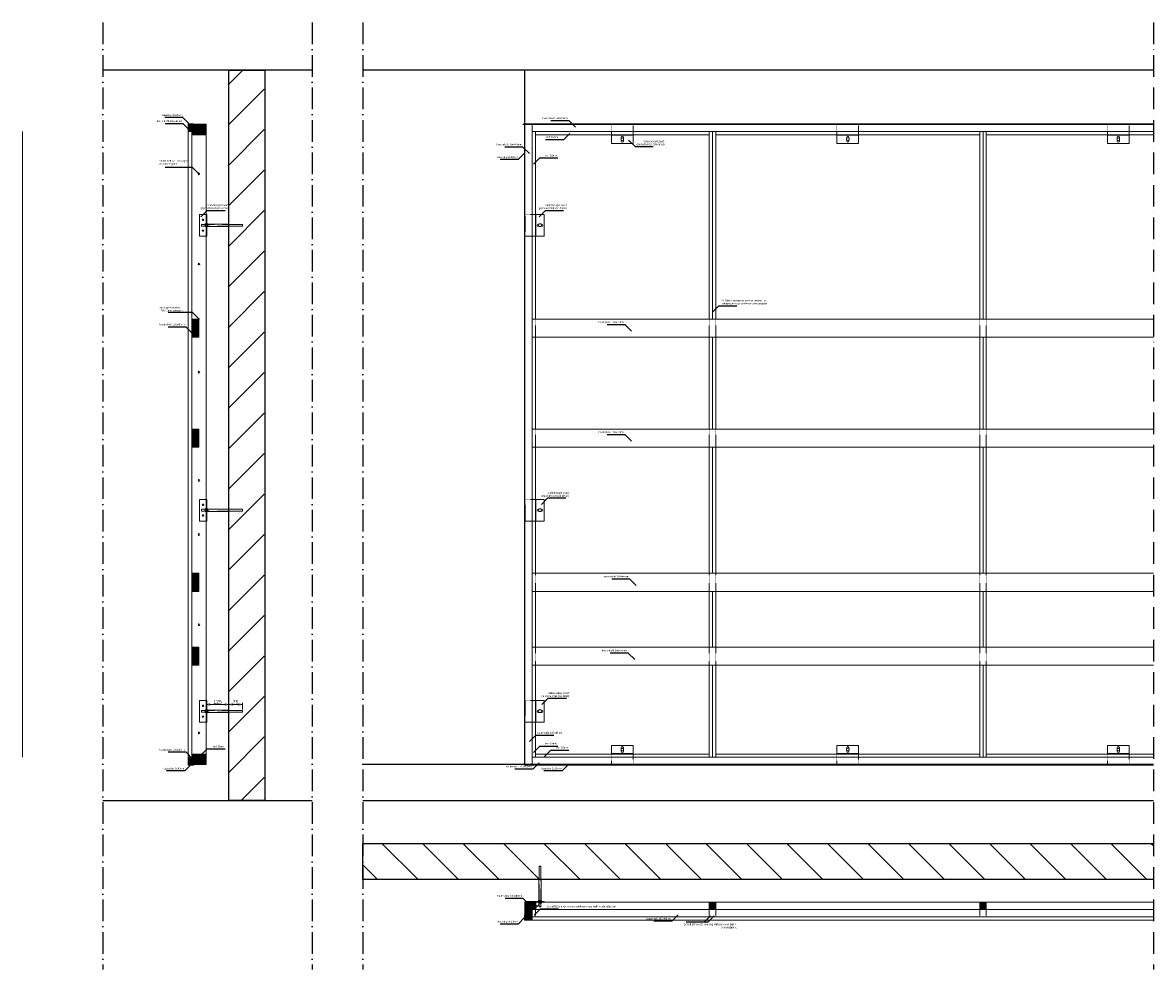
# Model space of a CAD drawing. Header units: millimetres. Extents: x 0 to 331873, y -101826 to 236919.
# Tile 30 of 57: x 135700 to 141970, y 51565 to 56815. Entities that reach past the tile are written whole.
import ezdxf

# ---------------------------------------------------------------- set-up
doc = ezdxf.new("R2010")
doc.units = ezdxf.units.MM
doc.header["$LTSCALE"] = 10
for name, pattern in [('ACAD_ISO03W100', [30, 12, -18]), ('ACAD_ISO10W100', [18, 12, -3, 0, -3]), ('HIDDEN2', [0.1875, 0.125, -0.0625])]:
    doc.linetypes.add(name, pattern=pattern)
for name, color, linetype in [('$ dim', 1, 'Continuous'), ('$ symbolen', 8, 'Continuous'), ('$ tekst', 1, 'Continuous'), ('^ Bwkundig-bestaand', 250, 'Continuous'), ('^ Bwkundig-bestaand-arc', 252, 'Continuous')]:
    doc.layers.add(name, color=color, linetype=linetype)
for name, color, linetype, lineweight in [('40x120', 6, 'Continuous', 0), ('^ 0-Hout', 86, 'Continuous', 0), ('^ 0-Hout-arc', 253, 'Continuous', 0), ('^ 0-Staal', 50, 'Continuous', 0), ('^ 0-Staal-arc', 252, 'Continuous', 0), ('s-horizontaal', 122, 'Continuous', 0)]:
    doc.layers.add(name, color=color, linetype=linetype, lineweight=lineweight)
doc.layers.get('$ dim').off()
doc.styles.add('Arial', font='arial.ttf')
doc.styles.get("Standard").update_dxf_attribs({"font": 'arial.ttf'})
doc.dimstyles.new('dim-04', dxfattribs={"dimscale": 8, "dimtxt": 2.5, "dimasz": 2.5, "dimexe": 1.25, "dimexo": 0.625, "dimtad": 1, "dimdec": 1, "dimtxsty": 'Arial', "dimblk": 'CLOSEDBLANK', "dimcen": 3, "dimclrd": 252, "dimclre": 252, "dimclrt": 7, "dimadec": 0, "dimazin": 0, "dimtfac": 1, "dimtdec": 1, "dimtmove": 0, "dimatfit": 3, "dimldrblk": 'CLOSEDBLANK', "dimfxl": 5, "dimfxlon": 1, "dimlwd": 0, "dimlwe": 0, "dimarcsym": 0})
pattern_1 = [(45, (1506.8707, 0), (-2.24506403, 2.24506403), [])]
pattern_2 = [(45, (-138594.064, -62450.858), (-6.7351921, 6.7351921), []), (45, (-138589.574, -62450.858), (-6.7351921, 6.7351921), [])]
pattern_3 = [(135, (0, -10196.743), (-2.24506403, -2.24506403), [])]
pattern_4 = [(45, (-138594.064, -62357.858), (-6.7351921, 6.7351921), []), (45, (-138589.574, -62357.858), (-6.7351921, 6.7351921), [])]
pattern_5 = [(315, (76011.211, 194736.9587), (2.24506403, 2.24506403), [])]

# ---------------------------------------------------------------- blocks, each defined once
blk = doc.blocks.new('stalen beugel aanzicht')
at = {"layer": '^ 0-Staal-arc'}
h = blk.add_hatch(dxfattribs=at)
h.set_pattern_fill('ANSI32', color=256)
h.set_pattern_definition(pattern_2)
h.paths.add_polyline_path([(3, 60), (0, 60), (0, 32.5), (3, 32.5)])
h = blk.add_hatch(dxfattribs=at)
h.set_pattern_fill('ANSI32', color=256)
h.set_pattern_definition(pattern_2)
h.paths.add_polyline_path([(0, -27.5), (3, -27.5), (3, 27.5), (0, 27.5)])
h = blk.add_hatch(dxfattribs=at)
h.set_pattern_fill('ANSI32', color=256)
h.set_pattern_definition(pattern_2)
h.paths.add_polyline_path([(3, -32.5), (0, -32.5), (0, -60), (3, -60)])
at = {"layer": '^ 0-Staal', "linetype": 'HIDDEN2'}
blk.add_lwpolyline([(-57, -60), (0, -60), (0, 60), (-57, 60)], close=True, dxfattribs=at)
at = {"layer": '^ 0-Staal'}
for points in [[(0, 60), (3, 60), (3, -60), (0, -60)], [(0, 32.5), (0, 27.5), (3, 27.5), (3, 32.5)], [(3, 60), (48, 60), (48, -60), (3, -60)], [(0, -27.5), (0, -32.5), (3, -32.5), (3, -27.5)]]:
    blk.add_lwpolyline(points, close=True, dxfattribs=at)
for points in [[(20.7, -6), (15, -6, -1), (15, 6), (20.7, 6)], [(30.3, 6), (36, 6, -1), (36, -6), (30.3, -6)]]:
    blk.add_lwpolyline(points, format="xyb", dxfattribs=at)
at = {"layer": '^ 0-Staal', "linetype": 'ACAD_ISO10W100'}
blk.add_lwpolyline([(21.4, 7.2), (17.2, 0), (21.4, -7.2), (29.6, -7.2), (33.8, 0), (29.6, 7.2)], close=True, dxfattribs=at)
blk = doc.blocks.new('stalen beugel PG')
at = {"layer": '^ 0-Staal-arc'}
h = blk.add_hatch(dxfattribs=at)
h.set_pattern_fill('ANSI32', color=256)
h.set_pattern_definition(pattern_4)
h.paths.add_polyline_path([(-31, 0), (-31, 3), (-57, 3), (-57, 0)])
h = blk.add_hatch(dxfattribs=at)
h.set_pattern_fill('ANSI32', color=256)
h.set_pattern_definition(pattern_4)
h.paths.add_polyline_path([(-26, 3), (-26, 0), (0, 0), (0, -16), (3, -16), (3, 3)])
h = blk.add_hatch(dxfattribs=at)
h.set_pattern_fill('ANSI32', color=256)
h.set_pattern_definition(pattern_4)
h.paths.add_polyline_path([(9, 3), (3, 3), (3, 0), (9, 0)])
h = blk.add_hatch(dxfattribs=at)
h.set_pattern_fill('ANSI32', color=256)
h.set_pattern_definition(pattern_4)
h.paths.add_polyline_path([(48, 0), (48, 3), (42, 3), (42, 0)])
h = blk.add_hatch(dxfattribs=at)
h.set_pattern_fill('ANSI32', color=256)
h.set_pattern_definition(pattern_4)
h.paths.add_polyline_path([(3, -21), (0, -21), (0, -37), (3, -37)])
at = {"layer": '^ 0-Staal'}
for points in [[(30.5, 125), (30.5, 200), (20.5, 200), (20.5, 125)], [(30.5, 0), (3, 0), (3, -29.9), (20.5, -12.4)], [(20.5, 3), (20.5, 0)], [(30.5, 3), (30.5, 0)], [(20.5, -6), (20.5, -25.7), (30.5, -25.7), (30.5, -6)]]:
    blk.add_lwpolyline(points, dxfattribs=at)
for points in [[(32, 9), (19, 9), (19, 125), (32, 125)], [(-57, 3), (3, 3), (3, -37), (0, -37), (0, 0), (-57, 0)], [(-31, 0), (-26, 0), (-26, 3), (-31, 3)], [(3, 0), (48, 0), (48, 3), (3, 3)], [(42, 0), (42, 3), (9, 3), (9, 0)], [(15.5, 4), (35.5, 4), (35.5, 3), (15.5, 3)], [(15.5, -1), (35.5, -1), (35.5, 0), (15.5, 0)], [(18, 9), (33, 9), (33, 4), (18, 4)], [(20.5, 9), (30.5, 9), (30.5, 9), (20.5, 9)], [(30.5, 9), (20.5, 9), (20.5, 9), (30.5, 9)], [(22, 9), (29, 9), (29, 4), (22, 4)], [(0, -16), (0, -21), (3, -21), (3, -16)], [(18, -6), (33, -6), (33, -1), (18, -1)], [(22, -6), (29, -6), (29, -1), (22, -1)]]:
    blk.add_lwpolyline(points, close=True, dxfattribs=at)
at = {"layer": '^ 0-Staal', "linetype": 'HIDDEN2'}
for points in [[(20.5, 9), (20.5, 125)], [(30.5, 125), (30.5, 9)]]:
    blk.add_lwpolyline(points, dxfattribs=at)
blk = doc.blocks.new('_ClosedBlank')
at = {"color": 0, "linetype": 'ByBlock', "lineweight": -2}
for p, q in [((-1, 0.17), (0, 0)), ((-1, 0.17), (-1, -0.17)), ((0, 0), (-1, -0.17))]:
    blk.add_line(p, q, dxfattribs=at)
blk = doc.blocks.new('*D26')
at = {"layer": '$ tekst', "color": 252, "linetype": 'ACAD_ISO03W100', "lineweight": 0, "transparency": 16777216}
for p, q in [((136843.7, 53006.5), (136843.7, 53044.1)), ((136918.7, 53006.5), (136918.7, 53044.1))]:
    blk.add_line(p, q, dxfattribs=at)
at = {"layer": '$ tekst', "color": 252, "lineweight": 0, "transparency": 16777216}
blk.add_line((136863.7, 53034.1), (136898.7, 53034.1), dxfattribs=at)
at = {"layer": 'Defpoints', "color": 0, "transparency": 16777216}
for p in [(136843.7, 53001.5), (136918.7, 53034.1), (136918.7, 53001.5)]:
    blk.add_point(p, dxfattribs=at)
at = {"layer": '$ tekst', "color": 252, "lineweight": 0, "transparency": 16777216, "xscale": 20, "yscale": 20, "zscale": 20, "rotation": 180}
blk.add_blockref('_ClosedBlank', (136843.7, 53034.1), dxfattribs=at)
at = {"layer": '$ tekst', "color": 252, "lineweight": 0, "transparency": 16777216, "xscale": 20, "yscale": 20, "zscale": 20}
blk.add_blockref('_ClosedBlank', (136918.7, 53034.1), dxfattribs=at)
at = {"layer": '$ tekst', "color": 7, "transparency": 16777216, "insert": (136881.2, 53049.3), "char_height": 20, "attachment_point": 5, "style": 'Arial'}
blk.add_mtext('75', dxfattribs=at)
blk = doc.blocks.new('*D27')
at = {"layer": '$ tekst', "color": 252, "linetype": 'ACAD_ISO03W100', "lineweight": 0, "transparency": 16777216}
for p, q in [((136718.7, 53051.5), (136718.7, 53024.1)), ((136843.7, 53006.5), (136843.7, 53044.1))]:
    blk.add_line(p, q, dxfattribs=at)
at = {"layer": '$ tekst', "color": 252, "lineweight": 0, "transparency": 16777216}
blk.add_line((136738.7, 53034.1), (136823.7, 53034.1), dxfattribs=at)
at = {"layer": 'Defpoints', "color": 0, "transparency": 16777216}
for p in [(136718.7, 53056.5), (136843.7, 53034.1), (136843.7, 53001.5)]:
    blk.add_point(p, dxfattribs=at)
at = {"layer": '$ tekst', "color": 252, "lineweight": 0, "transparency": 16777216, "xscale": 20, "yscale": 20, "zscale": 20, "rotation": 180}
blk.add_blockref('_ClosedBlank', (136718.7, 53034.1), dxfattribs=at)
at = {"layer": '$ tekst', "color": 252, "lineweight": 0, "transparency": 16777216, "xscale": 20, "yscale": 20, "zscale": 20}
blk.add_blockref('_ClosedBlank', (136843.7, 53034.1), dxfattribs=at)
at = {"layer": '$ tekst', "color": 7, "transparency": 16777216, "insert": (136781.2, 53049.3), "char_height": 20, "attachment_point": 5, "style": 'Arial'}
blk.add_mtext('125', dxfattribs=at)

msp = doc.modelspace()

# ---------------------------------------------------------------- hatches: boundary and pattern name
at = {"layer": '^ 0-Hout-arc'}
h = msp.add_hatch(dxfattribs=at)
h.set_pattern_fill('ANSI31', color=256, angle=-90)
h.set_pattern_definition(pattern_5)
h.paths.add_polyline_path([(136618.68, 56251.52), (136618.68, 56211.52), (136718.68, 56211.52), (136718.68, 56251.52)])
h = msp.add_hatch(dxfattribs=at)
h.set_pattern_fill('ANSI31', color=256)
h.set_pattern_definition(pattern_1)
h.paths.add_polyline_path([(136678.68, 56193.52), (136637.68, 56193.52), (136637.68, 56211.52), (136718.68, 56211.52), (136718.68, 56193.52)])
h = msp.add_hatch(dxfattribs=at)
h.set_pattern_fill('ANSI31', color=256)
h.set_pattern_definition([(45, (-398.588, -6963.1297), (-2.24506403, 2.24506403), [])])
h.paths.add_polyline_path([(136677.68, 55171.52), (136637.68, 55171.52), (136637.68, 55071.52), (136677.68, 55071.52)])
h = msp.add_hatch(dxfattribs=at)
h.set_pattern_fill('ANSI31', color=256)
h.set_pattern_definition([(45, (-398.588, -7573.1297), (-2.24506403, 2.24506403), [])])
h.paths.add_polyline_path([(136677.68, 54561.52), (136637.68, 54561.52), (136637.68, 54461.52), (136677.68, 54461.52)])
h = msp.add_hatch(dxfattribs=at)
h.set_pattern_fill('ANSI31', color=256)
h.set_pattern_definition([(45, (-398.588, -8373.1297), (-2.24506403, 2.24506403), [])])
h.paths.add_polyline_path([(136677.68, 53761.52), (136637.68, 53761.52), (136637.68, 53661.52), (136677.68, 53661.52)])
h = msp.add_hatch(dxfattribs=at)
h.set_pattern_fill('ANSI31', color=256)
h.set_pattern_definition([(45, (-398.588, -8783.1297), (-2.24506403, 2.24506403), [])])
h.paths.add_polyline_path([(136677.68, 53351.52), (136637.68, 53351.52), (136637.68, 53251.52), (136677.68, 53251.52)])
h = msp.add_hatch(dxfattribs=at)
h.set_pattern_fill('ANSI31', color=256, angle=-90)
h.set_pattern_definition(pattern_5)
h.paths.add_polyline_path([(136718.68, 52701.52), (136718.68, 52741.52), (136618.68, 52741.52), (136618.68, 52701.52)])
h = msp.add_hatch(dxfattribs=at)
h.set_pattern_fill('ANSI31', color=256)
h.set_pattern_definition(pattern_1)
h.paths.add_polyline_path([(136678.68, 52759.52), (136637.68, 52759.52), (136637.68, 52741.52), (136718.68, 52741.52), (136718.68, 52759.52)])
h = msp.add_hatch(dxfattribs=at)
h.set_pattern_fill('ANSI31', color=256)
h.set_pattern_definition([(45, (0, -10196.743), (-2.24506403, 2.24506403), [])])
h.paths.add_polyline_path([(138525.44, 51937.9), (138485.44, 51937.9), (138485.44, 51837.9), (138525.44, 51837.9)])
h = msp.add_hatch(dxfattribs=at)
h.set_pattern_fill('ANSI31', color=256, angle=90)
h.set_pattern_definition(pattern_3)
h.paths.add_polyline_path([(138543.44, 51937.9), (138525.44, 51937.9), (138525.44, 51896.9), (138543.44, 51896.9)])
h = msp.add_hatch(dxfattribs=at)
h.set_pattern_fill('ANSI31', color=256, angle=90)
h.set_pattern_definition(pattern_3)
h.paths.add_polyline_path([(139525.44, 51937.9), (139507.44, 51937.9), (139507.44, 51896.9), (139525.44, 51896.9)])
h = msp.add_hatch(dxfattribs=at)
h.set_pattern_fill('ANSI31', color=256, angle=90)
h.set_pattern_definition([(135, (-18, -10196.743), (-2.24506403, -2.24506403), [])])
h.paths.add_polyline_path([(139543.44, 51937.9), (139525.44, 51937.9), (139525.44, 51896.9), (139543.44, 51896.9)])
h = msp.add_hatch(dxfattribs=at)
h.set_pattern_fill('ANSI31', color=256, angle=90)
h.set_pattern_definition([(135, (1500, -10196.743), (-2.24506403, -2.24506403), [])])
h.paths.add_polyline_path([(141025.44, 51937.9), (141007.44, 51937.9), (141007.44, 51896.9), (141025.44, 51896.9)])
h = msp.add_hatch(dxfattribs=at)
h.set_pattern_fill('ANSI31', color=256, angle=90)
h.set_pattern_definition([(135, (1482, -10196.743), (-2.24506403, -2.24506403), [])])
h.paths.add_polyline_path([(141043.44, 51937.9), (141025.44, 51937.9), (141025.44, 51896.9), (141043.44, 51896.9)])
at = {"layer": '^ 0-Staal-arc'}
h = msp.add_hatch(dxfattribs=at)
h.set_pattern_fill('ANSI32', color=256)
h.paths.add_polyline_path([(136648.68, 56254.52), (136618.68, 56254.52), (136618.68, 56251.52), (136648.68, 56251.52)])
h = msp.add_hatch(dxfattribs=at)
h.set_pattern_fill('ANSI32', color=256)
h.set_pattern_definition([(45, (0, -3553), (-6.7351921, 6.7351921), []), (45, (4.49, -3553), (-6.7351921, 6.7351921), [])])
h.paths.add_polyline_path([(136648.68, 52701.52), (136618.68, 52701.52), (136618.68, 52698.52), (136648.68, 52698.52)])
h = msp.add_hatch(dxfattribs=at)
h.set_pattern_fill('ANSI32', color=256, angle=-90)
h.set_pattern_definition([(315, (82230.929, 188486.582), (6.7351921, 6.7351921), []), (315, (82230.929, 188482.091), (6.7351921, 6.7351921), [])])
h.paths.add_polyline_path([(138485.44, 51867.9), (138482.44, 51867.9), (138482.44, 51837.9), (138485.44, 51837.9)])
at = {"layer": '^ Bwkundig-bestaand-arc'}
h = msp.add_hatch(dxfattribs=at)
h.set_pattern_fill('ANSI31', color=256, scale=50)
h.set_pattern_definition([(45, (-3.5, 0), (-112.2532, 112.2532), [])])
h.paths.add_polyline_path([(137040.31, 56551.52), (136840.31, 56551.52), (136840.31, 55696.52), (136918.66, 55696.52), (136918.66, 55686.52), (136840.31, 55686.52), (136840.31, 55685.02), (136840.31, 54116.52), (136918.66, 54116.52), (136918.66, 54106.52), (136840.31, 54106.52), (136840.31, 54105.02), (136840.31, 53001.52), (136918.66, 53001.52), (136918.66, 52991.52), (136840.31, 52991.52), (136840.31, 52990.02), (136840.31, 52501.52), (137040.31, 52501.52)])
h = msp.add_hatch(dxfattribs=at)
h.set_pattern_fill('ANSI31', color=256, scale=50, angle=90)
h.set_pattern_definition([(135, (194138.5, -84780.88), (-112.2532, -112.2532), [])])
h.paths.add_polyline_path([(137586.98, 52262.93), (137586.98, 52062.93), (138441.98, 52062.93), (138441.98, 52141.29), (138451.98, 52141.29), (138451.98, 52062.93), (138453.48, 52062.93), (140021.98, 52062.93), (140021.98, 52141.29), (140031.98, 52141.29), (140031.98, 52062.93), (140033.48, 52062.93), (141136.98, 52062.93), (141136.98, 52141.29), (141146.98, 52141.29), (141146.98, 52062.93), (141148.48, 52062.93), (141969.76, 52062.93), (141969.76, 52262.93)])

# ---------------------------------------------------------------- linework, layer by layer
at = {"layer": '$ symbolen', "linetype": 'ACAD_ISO10W100'}
for points in [[(136145.16, 56815.06), (136145.16, 51565.29)], [(137305, 56815.06), (137305, 51565.29)], [(137586.98, 56815.06), (137586.98, 51565.29)], [(141969.76, 56815.06), (141969.76, 51565.29)]]:
    msp.add_lwpolyline(points, dxfattribs=at)
at = {"layer": '$ tekst'}
for points in [[(136624.47, 56253), (136589.11, 56288.35), (136489.11, 56288.35)], [(136626.47, 56219.09), (136591.11, 56254.45), (136491.11, 56254.45)], [(138765.12, 56235.89), (138729.76, 56271.24), (138629.76, 56271.24)], [(138734.04, 56200.89), (138698.68, 56165.54), (138598.68, 56165.54)], [(138509.92, 56089.59), (138474.57, 56124.94), (138374.57, 56124.94)], [(139060.49, 56163.43), (139095.84, 56128.07), (139195.84, 56128.07)], [(138483.87, 56090.76), (138448.51, 56055.41), (138348.51, 56055.41)], [(138532.82, 56029.33), (138568.18, 56064.69), (138668.18, 56064.69)], [(136678.18, 55976.52), (136642.82, 56011.87), (136491.11, 56011.87)], [(136687.99, 55738.41), (136723.34, 55773.76), (136823.34, 55773.76)], [(138564.5, 55738.41), (138599.85, 55773.76), (138699.85, 55773.76)], [(139525.44, 55209.44), (139560.8, 55244.8), (139660.8, 55244.8)], [(136676.97, 55172.22), (136641.62, 55207.58), (136506.71, 55207.58)], [(136642.07, 55091.62), (136606.71, 55126.98), (136506.71, 55126.98)], [(139075.81, 55104.08), (139040.45, 55139.43), (138940.45, 55139.43)], [(139075.81, 54494.08), (139040.45, 54529.43), (138940.45, 54529.43)], [(138576.91, 54143.95), (138612.26, 54179.3), (138712.26, 54179.3)], [(139102.81, 53694.08), (139067.45, 53729.43), (138967.45, 53729.43)], [(139093.81, 53284.08), (139058.45, 53319.43), (138958.45, 53319.43)], [(138579.6, 53033.71), (138614.96, 53069.06), (138714.96, 53069.06)], [(138509.92, 52828), (138545.28, 52863.36), (138645.28, 52863.36)], [(138532.82, 52767.74), (138568.18, 52803.1), (138668.18, 52803.1)], [(136642.07, 52733.63), (136606.71, 52768.99), (136506.71, 52768.99)], [(136687.99, 52752.26), (136723.34, 52787.62), (136823.34, 52787.62)], [(138593.78, 52746.35), (138629.14, 52781.7), (138729.14, 52781.7)], [(136634.26, 52700.72), (136598.9, 52665.37), (136498.9, 52665.37)], [(138564.08, 52711.02), (138528.73, 52675.66), (138428.73, 52675.66)], [(138726.36, 52700.72), (138691, 52665.37), (138591, 52665.37)], [(138511.02, 51923.29), (138475.66, 51958.65), (138375.66, 51958.65)], [(138483.77, 51852.11), (138448.42, 51816.75), (138348.42, 51816.75)], [(138536.83, 51865.63), (138572.18, 51900.99), (138672.18, 51900.99)], [(139335.13, 51867.49), (139299.77, 51832.13), (139199.77, 51832.13)], [(139514.27, 51861.87), (139478.91, 51826.51), (139378.91, 51826.51)], [(139535.17, 51861.87), (139499.82, 51826.51), (139399.82, 51826.51)]]:
    msp.add_lwpolyline(points, dxfattribs=at)
msp.add_circle((136677.68, 55171.52), 1, dxfattribs=at)
at = {"layer": '40x120'}
msp.add_lwpolyline([(138485.44, 52701.52), (138525.44, 52701.52), (138525.44, 56251.52), (138485.44, 56251.52)], close=True, dxfattribs=at)
msp.add_lwpolyline([(138485.44, 52701.52), (138525.44, 52701.52), (138525.44, 56251.52), (138485.44, 56251.52)], close=True, dxfattribs=at)
for points in [[(141969.76, 56251.52), (138525.44, 56251.52), (138525.44, 56211.52), (141969.76, 56211.52)], [(141969.76, 56251.52), (138525.44, 56251.52), (138525.44, 56211.52), (141969.76, 56211.52)], [(141969.76, 52701.52), (138525.44, 52701.52), (138525.44, 52741.52), (141969.76, 52741.52)], [(141969.76, 52701.52), (138525.44, 52701.52), (138525.44, 52741.52), (141969.76, 52741.52)]]:
    msp.add_lwpolyline(points, dxfattribs=at)
at = {"layer": '^ 0-Hout'}
for points in [[(136718.68, 52701.52), (136618.68, 52701.52), (136618.68, 56251.52), (136718.68, 56251.52)], [(136718.68, 56251.52), (136718.68, 56211.52), (136618.68, 56211.52), (136618.68, 56251.52)], [(136637.68, 56211.52), (136637.68, 56193.52), (136718.68, 56193.52), (136718.68, 56211.52)], [(138525.44, 55171.52), (138543.44, 55171.52), (138543.44, 56211.52), (138525.44, 56211.52)], [(139507.44, 56193.52), (139507.44, 56211.52), (138543.44, 56211.52), (138543.44, 56193.52)], [(139525.44, 55171.52), (139507.44, 55171.52), (139507.44, 56211.52), (139525.44, 56211.52)], [(139525.44, 55171.52), (139543.44, 55171.52), (139543.44, 56211.52), (139525.44, 56211.52)], [(141007.44, 56193.52), (141007.44, 56211.52), (139543.44, 56211.52), (139543.44, 56193.52)], [(141025.44, 55171.52), (141007.44, 55171.52), (141007.44, 56211.52), (141025.44, 56211.52)], [(141025.44, 55171.52), (141043.44, 55171.52), (141043.44, 56211.52), (141025.44, 56211.52)], [(136677.68, 55071.52), (136637.68, 55071.52), (136637.68, 55171.52), (136677.68, 55171.52)], [(138525.44, 54561.52), (138543.44, 54561.52), (138543.44, 55071.52), (138525.44, 55071.52)], [(139525.44, 54561.52), (139507.44, 54561.52), (139507.44, 55071.52), (139525.44, 55071.52)], [(139525.44, 54561.52), (139543.44, 54561.52), (139543.44, 55071.52), (139525.44, 55071.52)], [(141025.44, 54561.52), (141007.44, 54561.52), (141007.44, 55071.52), (141025.44, 55071.52)], [(141025.44, 54561.52), (141043.44, 54561.52), (141043.44, 55071.52), (141025.44, 55071.52)], [(136677.68, 54461.52), (136637.68, 54461.52), (136637.68, 54561.52), (136677.68, 54561.52)], [(138525.44, 53761.52), (138543.44, 53761.52), (138543.44, 54461.52), (138525.44, 54461.52)], [(139525.44, 53761.52), (139507.44, 53761.52), (139507.44, 54461.52), (139525.44, 54461.52)], [(139525.44, 53761.52), (139543.44, 53761.52), (139543.44, 54461.52), (139525.44, 54461.52)], [(141025.44, 53761.52), (141007.44, 53761.52), (141007.44, 54461.52), (141025.44, 54461.52)], [(141025.44, 53761.52), (141043.44, 53761.52), (141043.44, 54461.52), (141025.44, 54461.52)], [(136677.68, 53661.52), (136637.68, 53661.52), (136637.68, 53761.52), (136677.68, 53761.52)], [(138525.44, 53351.52), (138543.44, 53351.52), (138543.44, 53661.52), (138525.44, 53661.52)], [(139525.44, 53351.52), (139507.44, 53351.52), (139507.44, 53661.52), (139525.44, 53661.52)], [(139525.44, 53351.52), (139543.44, 53351.52), (139543.44, 53661.52), (139525.44, 53661.52)], [(141025.44, 53351.52), (141007.44, 53351.52), (141007.44, 53661.52), (141025.44, 53661.52)], [(141025.44, 53351.52), (141043.44, 53351.52), (141043.44, 53661.52), (141025.44, 53661.52)], [(136677.68, 53251.52), (136637.68, 53251.52), (136637.68, 53351.52), (136677.68, 53351.52)], [(138525.44, 53251.52), (138543.44, 53251.52), (138543.44, 52741.52), (138525.44, 52741.52)], [(139525.44, 53251.52), (139507.44, 53251.52), (139507.44, 52741.52), (139525.44, 52741.52)], [(139525.44, 53251.52), (139543.44, 53251.52), (139543.44, 52741.52), (139525.44, 52741.52)], [(141025.44, 53251.52), (141007.44, 53251.52), (141007.44, 52741.52), (141025.44, 52741.52)], [(141025.44, 53251.52), (141043.44, 53251.52), (141043.44, 52741.52), (141025.44, 52741.52)], [(136718.68, 52701.52), (136718.68, 52741.52), (136618.68, 52741.52), (136618.68, 52701.52)], [(136637.68, 52741.52), (136637.68, 52759.52), (136718.68, 52759.52), (136718.68, 52741.52)], [(139507.44, 52759.52), (139507.44, 52741.52), (138543.44, 52741.52), (138543.44, 52759.52)], [(141007.44, 52759.52), (141007.44, 52741.52), (139543.44, 52741.52), (139543.44, 52759.52)], [(138485.44, 51837.9), (138525.44, 51837.9), (138525.44, 51937.9), (138485.44, 51937.9)], [(138525.44, 51937.9), (138543.44, 51937.9), (138543.44, 51896.9), (138525.44, 51896.9)], [(139525.44, 51937.9), (139507.44, 51937.9), (139507.44, 51896.9), (139525.44, 51896.9)], [(139525.44, 51937.9), (139543.44, 51937.9), (139543.44, 51896.9), (139525.44, 51896.9)], [(141025.44, 51937.9), (141007.44, 51937.9), (141007.44, 51896.9), (141025.44, 51896.9)], [(141025.44, 51937.9), (141043.44, 51937.9), (141043.44, 51896.9), (141025.44, 51896.9)]]:
    msp.add_lwpolyline(points, close=True, dxfattribs=at)
for points in [[(135700.36, 56211.52), (135700.36, 52741.52)], [(141969.76, 56193.52), (141043.44, 56193.52), (141043.44, 56211.52), (141969.76, 56211.52)], [(141969.76, 52759.52), (141043.44, 52759.52), (141043.44, 52741.52), (141969.76, 52741.52)], [(141969.76, 51856.9), (138525.44, 51856.9), (138525.44, 51896.9), (141969.76, 51896.9)]]:
    msp.add_lwpolyline(points, dxfattribs=at)
at = {"layer": '^ 0-Hout', "color": 1}
for points in [[(136637.68, 56211.52), (136637.68, 55171.52), (136677.68, 55171.52), (136677.68, 55071.52), (136637.68, 55071.52), (136637.68, 54561.52), (136677.68, 54561.52), (136677.68, 54461.52), (136637.68, 54461.52), (136637.68, 53761.52), (136677.68, 53761.52), (136677.68, 53661.52), (136637.68, 53661.52), (136637.68, 53351.52), (136677.68, 53351.52), (136677.68, 53251.52), (136637.68, 53251.52), (136637.68, 52741.52), (136718.68, 52741.52), (136718.68, 56211.52)], [(138525.44, 51837.9), (141969.76, 51837.9), (141969.76, 51856.9), (138525.44, 51856.9)]]:
    msp.add_lwpolyline(points, close=True, dxfattribs=at)
at = {"layer": '^ 0-Hout', "linetype": 'HIDDEN2'}
for points in [[(138543.44, 55171.52), (138543.44, 55071.52)], [(139507.44, 55171.52), (139507.44, 55071.52)], [(139543.44, 55171.52), (139543.44, 55071.52)], [(141007.44, 55171.52), (141007.44, 55071.52)], [(141043.44, 55171.52), (141043.44, 55071.52)], [(138543.44, 54561.52), (138543.44, 54461.52)], [(139507.44, 54561.52), (139507.44, 54461.52)], [(139543.44, 54561.52), (139543.44, 54461.52)], [(141007.44, 54561.52), (141007.44, 54461.52)], [(141043.44, 54561.52), (141043.44, 54461.52)], [(138543.44, 53761.52), (138543.44, 53661.52)], [(139507.44, 53761.52), (139507.44, 53661.52)], [(139543.44, 53761.52), (139543.44, 53661.52)], [(141007.44, 53761.52), (141007.44, 53661.52)], [(141043.44, 53761.52), (141043.44, 53661.52)], [(138543.44, 53351.52), (138543.44, 53251.52)], [(139507.44, 53351.52), (139507.44, 53251.52)], [(139543.44, 53351.52), (139543.44, 53251.52)], [(141007.44, 53351.52), (141007.44, 53251.52)], [(141043.44, 53351.52), (141043.44, 53251.52)], [(138543.44, 51896.9), (138543.44, 51856.9)], [(139507.44, 51896.9), (139507.44, 51856.9)], [(139543.44, 51896.9), (139543.44, 51856.9)], [(141007.44, 51896.9), (141007.44, 51856.9)], [(141043.44, 51896.9), (141043.44, 51856.9)]]:
    msp.add_lwpolyline(points, dxfattribs=at)
at = {"layer": '^ 0-Hout', "color": 1}
for points in [[(138591.44, 51937.9), (139507.44, 51937.9)], [(139543.44, 51937.9), (141007.44, 51937.9)], [(141043.44, 51937.9), (141969.76, 51937.9)]]:
    msp.add_lwpolyline(points, dxfattribs=at)
at = {"layer": '^ 0-Hout'}
for centre in [(136678.18, 55976.52), (136678.18, 55476.52), (136678.18, 54876.52), (136678.18, 54276.52), (136678.18, 53976.52), (136678.18, 53476.52), (136678.18, 52876.52)]:
    msp.add_circle(centre, 5, dxfattribs=at)
at = {"layer": '^ 0-Staal'}
for points in [[(136618.68, 56251.52), (136648.68, 56251.52), (136648.68, 56254.52), (136618.68, 56254.52)], [(136712.68, 55684.02), (136712.68, 55699.02), (136717.68, 55699.02), (136717.68, 55684.02)], [(136712.68, 55688.02), (136712.68, 55695.02), (136717.68, 55695.02), (136717.68, 55688.02)], [(136717.68, 55681.52), (136717.68, 55701.52), (136718.68, 55701.52), (136718.68, 55681.52)], [(136722.68, 55681.52), (136722.68, 55701.52), (136721.68, 55701.52), (136721.68, 55681.52)], [(136727.68, 55684.02), (136727.68, 55699.02), (136722.68, 55699.02), (136722.68, 55684.02)], [(136727.68, 55688.02), (136727.68, 55695.02), (136722.68, 55695.02), (136722.68, 55688.02)], [(136727.68, 55685.02), (136727.68, 55698.02), (136843.71, 55698.02), (136843.71, 55685.02)], [(136727.68, 55686.52), (136727.68, 55696.52), (136727.68, 55696.52), (136727.68, 55686.52)], [(136712.68, 54104.02), (136712.68, 54119.02), (136717.68, 54119.02), (136717.68, 54104.02)], [(136712.68, 54108.02), (136712.68, 54115.02), (136717.68, 54115.02), (136717.68, 54108.02)], [(136717.68, 54101.52), (136717.68, 54121.52), (136718.68, 54121.52), (136718.68, 54101.52)], [(136722.68, 54101.52), (136722.68, 54121.52), (136721.68, 54121.52), (136721.68, 54101.52)], [(136727.68, 54104.02), (136727.68, 54119.02), (136722.68, 54119.02), (136722.68, 54104.02)], [(136727.68, 54108.02), (136727.68, 54115.02), (136722.68, 54115.02), (136722.68, 54108.02)], [(136727.68, 54105.02), (136727.68, 54118.02), (136843.71, 54118.02), (136843.71, 54105.02)], [(136727.68, 54106.52), (136727.68, 54116.52), (136727.68, 54116.52), (136727.68, 54106.52)], [(136712.68, 52989.02), (136712.68, 53004.02), (136717.68, 53004.02), (136717.68, 52989.02)], [(136712.68, 52993.02), (136712.68, 53000.02), (136717.68, 53000.02), (136717.68, 52993.02)], [(136717.68, 52986.52), (136717.68, 53006.52), (136718.68, 53006.52), (136718.68, 52986.52)], [(136722.68, 52986.52), (136722.68, 53006.52), (136721.68, 53006.52), (136721.68, 52986.52)], [(136727.68, 52989.02), (136727.68, 53004.02), (136722.68, 53004.02), (136722.68, 52989.02)], [(136727.68, 52993.02), (136727.68, 53000.02), (136722.68, 53000.02), (136722.68, 52993.02)], [(136727.68, 52990.02), (136727.68, 53003.02), (136843.71, 53003.02), (136843.71, 52990.02)], [(136727.68, 52991.52), (136727.68, 53001.52), (136727.68, 53001.52), (136727.68, 52991.52)], [(136618.68, 52698.52), (136648.68, 52698.52), (136648.68, 52701.52), (136618.68, 52701.52)], [(138482.44, 51867.9), (138482.44, 51837.9), (138485.44, 51837.9), (138485.44, 51867.9)]]:
    msp.add_lwpolyline(points, close=True, dxfattribs=at)
for points in [[(141969.76, 56254.52), (138482.44, 56254.52), (138482.44, 52698.52), (141969.76, 52698.52)], [(141969.76, 56251.52), (138485.44, 56251.52), (138485.44, 52701.52), (141969.76, 52701.52)], [(136712.68, 55686.52), (136692.94, 55686.52), (136692.94, 55696.52), (136712.68, 55696.52)], [(136721.68, 55696.52), (136718.68, 55696.52)], [(136721.68, 55686.52), (136718.68, 55686.52)], [(136843.71, 55686.52), (136918.66, 55686.52), (136918.66, 55696.52), (136843.71, 55696.52)], [(136712.68, 54106.52), (136692.94, 54106.52), (136692.94, 54116.52), (136712.68, 54116.52)], [(136721.68, 54116.52), (136718.68, 54116.52)], [(136721.68, 54106.52), (136718.68, 54106.52)], [(136843.71, 54106.52), (136918.66, 54106.52), (136918.66, 54116.52), (136843.71, 54116.52)], [(136712.68, 52991.52), (136692.94, 52991.52), (136692.94, 53001.52), (136712.68, 53001.52)], [(136721.68, 53001.52), (136718.68, 53001.52)], [(136721.68, 52991.52), (136718.68, 52991.52)], [(136843.71, 52991.52), (136918.66, 52991.52), (136918.66, 53001.52), (136843.71, 53001.52)]]:
    msp.add_lwpolyline(points, dxfattribs=at)
at = {"layer": '^ 0-Staal', "color": 1}
for points in [[(136718.68, 55631.52), (136718.68, 55751.52), (136681.68, 55751.52), (136681.68, 55631.52)], [(136718.68, 55631.52), (136718.68, 55751.52), (136721.68, 55751.52), (136721.68, 55631.52)], [(136718.68, 54051.52), (136718.68, 54171.52), (136681.68, 54171.52), (136681.68, 54051.52)], [(136718.68, 54051.52), (136718.68, 54171.52), (136721.68, 54171.52), (136721.68, 54051.52)], [(136718.68, 52936.52), (136718.68, 53056.52), (136681.68, 53056.52), (136681.68, 52936.52)], [(136718.68, 52936.52), (136718.68, 53056.52), (136721.68, 53056.52), (136721.68, 52936.52)]]:
    msp.add_lwpolyline(points, close=True, dxfattribs=at)
at = {"layer": '^ 0-Staal', "linetype": 'ACAD_ISO10W100'}
for points in [[(136698.16, 55725.02), (136696.14, 55721.52), (136698.16, 55718.02), (136702.2, 55718.02), (136704.22, 55721.52), (136702.2, 55725.02)], [(136698.16, 55665.02), (136696.14, 55661.52), (136698.16, 55658.02), (136702.2, 55658.02), (136704.22, 55661.52), (136702.2, 55665.02)], [(136698.16, 54145.02), (136696.14, 54141.52), (136698.16, 54138.02), (136702.2, 54138.02), (136704.22, 54141.52), (136702.2, 54145.02)], [(136698.16, 54085.02), (136696.14, 54081.52), (136698.16, 54078.02), (136702.2, 54078.02), (136704.22, 54081.52), (136702.2, 54085.02)], [(136698.16, 53030.02), (136696.14, 53026.52), (136698.16, 53023.02), (136702.2, 53023.02), (136704.22, 53026.52), (136702.2, 53030.02)], [(136698.16, 52970.02), (136696.14, 52966.52), (136698.16, 52963.02), (136702.2, 52963.02), (136704.22, 52966.52), (136702.2, 52970.02)]]:
    msp.add_lwpolyline(points, close=True, dxfattribs=at)
at = {"layer": '^ 0-Staal', "linetype": 'HIDDEN2'}
for points in [[(136727.68, 55696.52), (136843.71, 55696.52)], [(136843.71, 55686.52), (136727.68, 55686.52)], [(136727.68, 54116.52), (136843.71, 54116.52)], [(136843.71, 54106.52), (136727.68, 54106.52)], [(136727.68, 53001.52), (136843.71, 53001.52)], [(136843.71, 52991.52), (136727.68, 52991.52)]]:
    msp.add_lwpolyline(points, dxfattribs=at)
at = {"layer": '^ 0-Staal', "linetype": 'ACAD_ISO10W100'}
for points in [[(138514.94, 51920.94), (138514.94, 51942.47)], [(138531.05, 51919.4), (138549.4, 51919.4)]]:
    msp.add_lwpolyline(points, dxfattribs=at)
at = {"layer": '^ Bwkundig-bestaand'}
for points in [[(137305, 56551.52), (136145.16, 56551.52)], [(141969.76, 56551.52), (137586.98, 56551.52)], [(138485.44, 56251.52), (138485.44, 56551.52)], [(138472.94, 56251.52), (141969.76, 56251.52)], [(141969.76, 52701.52), (137586.98, 52701.52)], [(136145.16, 52501.52), (137305, 52501.52)], [(137586.98, 52501.52), (141969.76, 52501.52)], [(141969.76, 52062.93), (137586.98, 52062.93), (137586.98, 52262.93), (141969.76, 52262.93)]]:
    msp.add_lwpolyline(points, dxfattribs=at)
msp.add_lwpolyline([(137043.71, 52501.52), (136843.71, 52501.52), (136843.71, 56551.52), (137043.71, 56551.52)], close=True, dxfattribs=at)
at = {"layer": 's-horizontaal'}
for points in [[(141969.76, 55071.52), (138525.44, 55071.52), (138525.44, 55171.52), (141969.76, 55171.52)], [(141969.76, 54461.52), (138525.44, 54461.52), (138525.44, 54561.52), (141969.76, 54561.52)], [(141969.76, 53661.52), (138525.44, 53661.52), (138525.44, 53761.52), (141969.76, 53761.52)], [(141969.76, 53251.52), (138525.44, 53251.52), (138525.44, 53351.52), (141969.76, 53351.52)]]:
    msp.add_lwpolyline(points, dxfattribs=at)

# ---------------------------------------------------------------- block references
at = {"layer": '$ dim', "xscale": -1, "rotation": 90}
for p in [(139025.44, 56193.52), (140275.44, 56193.52), (141775.44, 56193.52)]:
    msp.add_blockref('stalen beugel aanzicht', p, dxfattribs=at)
at = {"layer": '$ dim'}
for p in [(138543.44, 55691.52), (138543.44, 54111.52), (138543.44, 52996.52)]:
    msp.add_blockref('stalen beugel aanzicht', p, dxfattribs=at)
at = {"layer": '$ dim', "rotation": 90}
for p in [(139025.44, 52759.52), (140275.44, 52759.52), (141775.44, 52759.52)]:
    msp.add_blockref('stalen beugel aanzicht', p, dxfattribs=at)
at = {"layer": '^ 0-Staal'}
msp.add_blockref('stalen beugel PG', (138543.44, 51937.9), dxfattribs=at)

# ---------------------------------------------------------------- texts
at = {"layer": '$ tekst', "char_height": 10}
for s, width, insert, attachment_point in [('staalstrip 3x30mm', 181.432, (136472.61, 56307.74), 1), ('houtenbalk 100x40mm', 181.432, (136444.28, 56273.83), 1), ('houtenbalk 100x40mm', 181.432, (138582.93, 56290.63), 1), ('mdf 18mm', 181.432, (138603.38, 56184.92), 1), ('houtenbalk 100x40mm', 181.432, (138327.73, 56144.33), 1), ('stalenbeugel zwart gepoedercoat (zie detail)', 181.432, (139258.6, 56132.38), 9), ('18mm mdf vv. inkepingen en schroefgaten', 168.056, (136457.94, 56053.26), 1), ('staalstrip 3x30mm', 181.432, (138332.01, 56074.79), 1), ('mdf 18mm', 181.432, (138663.48, 56084.07), 3), ('stalenbeugel zwart gepoedercoat (zie detail)', 181.432, (136839.69, 55807.71), 3), ('stalenbeugel zwart gepoedercoat (zie detail)', 181.432, (138716.2, 55807.71), 3), ('sparing houtenbalk 100x40mm uitfresen', 181.432, (136459.88, 55240.02), 1), ('2x 18mm mdf geschroefd en verlijmd. vv. inkepingen voor balken en schroefgaten', 316.3408, (139828.95, 55278.74), 3), ('houtenbalk 100x40mm', 181.432, (136459.88, 55146.36), 1), ('houtenbalk 100x40mm', 181.432, (138893.62, 55158.82), 1), ('houtenbalk 100x40mm', 181.432, (138893.62, 54548.82), 1), ('stalenbeugel zwart gepoedercoat (zie detail)', 181.432, (138728.61, 54213.25), 3), ('houtenbalk 100x40mm', 181.432, (138920.62, 53748.82), 1), ('houtenbalk 100x40mm', 181.432, (138911.62, 53338.82), 1), ('stalenbeugel zwart gepoedercoat (zie detail)', 181.432, (138731.3, 53103.01), 3), ('houtenbalk 100x40mm', 181.432, (138692.11, 52882.74), 3), ('houtenbalk 100x40mm', 181.432, (136459.88, 52788.37), 1), ('mdf 18mm', 181.432, (136818.65, 52807), 3), ('mdf 18mm', 181.432, (138663.48, 52822.48), 3), ('mdf 18mm', 181.432, (138724.44, 52801.09), 3), ('staalstrip 3x30mm', 181.432, (136482.4, 52684.75), 1), ('houtenbalk 100x40mm', 181.432, (138381.89, 52695.05), 1), ('staalstrip 3x30mm', 181.432, (138574.5, 52684.75), 1), ('houtenbalk 100x40mm', 181.432, (138328.83, 51978.03), 1), ('2x mdf 18mm (2x inkeping uitfresen voor balk + schroefgaten)', 574.4607, (138990.39, 51919.61), 3), ('houtenbalk 100x40mm', 181.432, (139152.93, 51851.52), 1), ('staalstrip 3x30mm', 181.432, (138331.91, 51836.14), 1), ('2x mdf 18mm (2x inkeping uitfresen voor balk + schroefgaten)', 302.7155, (139658.94, 51820.29), 3)]:
    msp.add_mtext_dynamic_manual_height_columns(s, width=width, gutter_width=12.5, heights=[0], dxfattribs=dict(at, insert=insert, attachment_point=attachment_point))

# ---------------------------------------------------------------- dimensions: what is measured, and where the dimension line sits
at = {"layer": '$ tekst'}
for base, p1, p2, picture, middle in [((136843.71, 53034.12), (136718.68, 53056.52), (136843.71, 53001.52), '*D27', (136781.19, 53049.33)), ((136918.6637, 53034.1211), (136843.7093, 53001.515), (136918.6637, 53001.515), '*D26', (136881.1865, 53049.2916))]:
    dim = msp.add_linear_dim(base=base, p1=p1, p2=p2, dimstyle='dim-04', dxfattribs=at)
    dim.commit()
    dim.dimension.update_dxf_attribs({"geometry": picture, "text_midpoint": middle})

doc.saveas('drawing.dxf')
